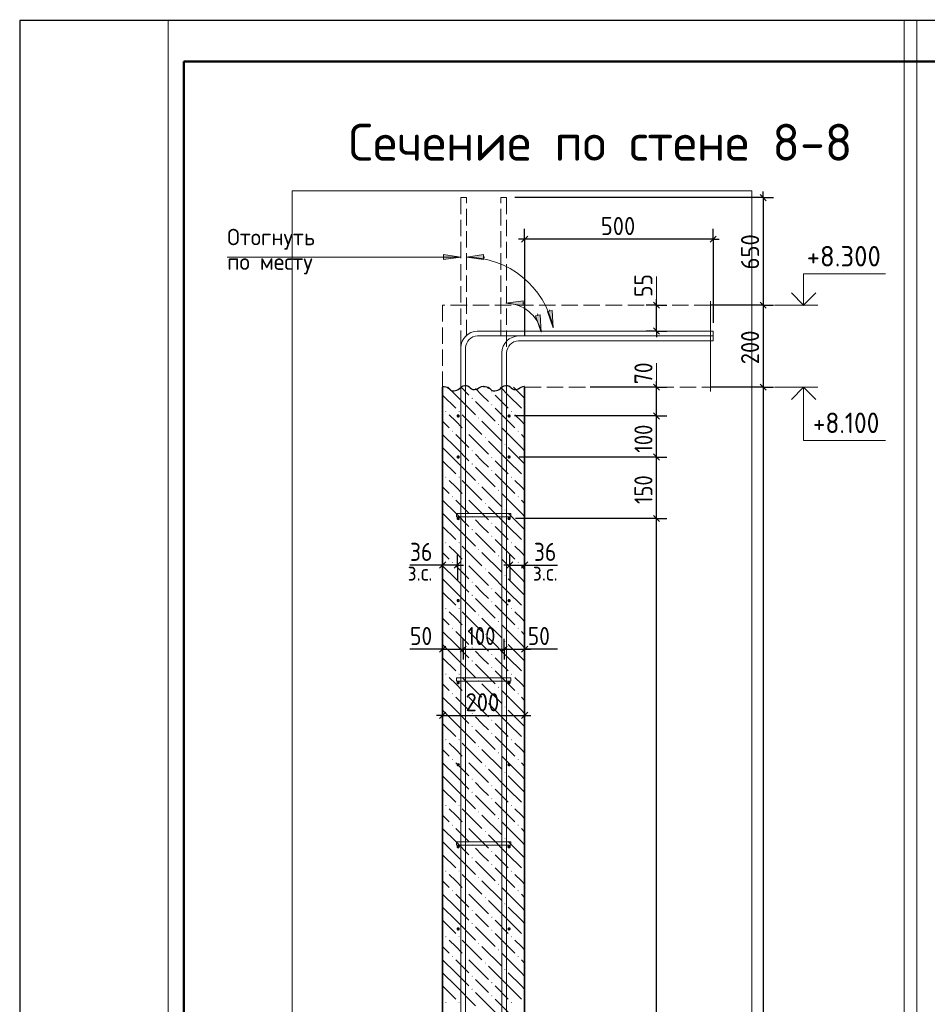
# Model space of a CAD drawing. Header units: millimetres. Extents: x 0 to 50400, y -12 to 35652.
# Tile 5 of 9: x 0 to 13277, y 21256 to 35652. Entities that reach past the tile are written whole.
import ezdxf

# ---------------------------------------------------------------- set-up
doc = ezdxf.new("R2010")
doc.units = ezdxf.units.MM
doc.linetypes.add('______2', pattern=[324, 240, -84])
for name, color, linetype, lineweight in [('Standard', 7, 'Continuous', 25), ('ЖБ Перекрытие верхний уровень', 7, 'Continuous', 35), ('ЖБ Стена верхний уровень', 7, 'Continuous', 35), ('Заголовок чертежа', 7, 'Continuous', 25), ('Позиционная метка диаметр_ шаг', 7, 'Continuous', 13), ('Примечания', 7, 'Continuous', 13)]:
    doc.layers.add(name, color=color, linetype=linetype, lineweight=lineweight)
doc.layers.add('Размерная выноска', color=7, linetype='Continuous')
for name, color, linetype, true_color in [('Стена фоновая арматура У1', 7, '______2', 0xa0a0a0), ('Стена фоновая арматура Х1', 7, '______2', 0xa0a0a0), ('Стена фоновая затяжка С-обр.', 7, '______2', 0xa0a0a0)]:
    doc.layers.add(name, color=color, linetype=linetype, true_color=true_color)
doc.styles.add('ISOCPEUR', font='txt')

msp = doc.modelspace()

# ---------------------------------------------------------------- hatches: boundary and pattern name
at = {"layer": 'ЖБ Стена верхний уровень', "linetype": 'Continuous', "lineweight": 18, "transparency": 33554687}
for points in [[(6611, 30116), (6619, 30124), (6627, 30116), (6619, 30108)], [(6899, 30212), (6907, 30220), (6915, 30212), (6907, 30204)], [(6899, 30020), (6907, 30028), (6915, 30020), (6907, 30012)], [(6227, 29924), (6235, 29932), (6243, 29924), (6235, 29916)], [(6419, 29924), (6427, 29932), (6435, 29924), (6427, 29916)], [(6707, 29828), (6715, 29836), (6723, 29828), (6715, 29820)], [(7187, 29924), (7195, 29932), (7203, 29924), (7195, 29916)], [(7379, 29924), (7387, 29932), (7387, 29916)], [(6995, 29732), (7003, 29740), (7011, 29732), (7003, 29724)], [(6323, 29636), (6331, 29644), (6339, 29636), (6331, 29628)], [(6515, 29636), (6523, 29644), (6531, 29636), (6523, 29628)], [(6803, 29540), (6811, 29548), (6819, 29540), (6811, 29532)], [(7283, 29636), (7291, 29644), (7299, 29636), (7291, 29628)], [(7091, 29444), (7099, 29452), (7107, 29444), (7099, 29436)], [(6611, 29348), (6619, 29356), (6627, 29348), (6619, 29340)], [(6899, 29252), (6907, 29260), (6915, 29252), (6907, 29244)], [(6611, 29156), (6619, 29164), (6627, 29156), (6619, 29148)], [(6227, 28964), (6235, 28972), (6243, 28964), (6235, 28956)], [(6419, 28964), (6427, 28972), (6435, 28964), (6427, 28956)], [(6899, 29060), (6907, 29068), (6915, 29060), (6907, 29052)], [(7187, 28964), (7195, 28972), (7203, 28964), (7195, 28956)], [(7379, 28964), (7387, 28972), (7387, 28956)], [(6707, 28868), (6715, 28876), (6723, 28868), (6715, 28860)], [(6323, 28676), (6331, 28684), (6339, 28676), (6331, 28668)], [(6515, 28676), (6523, 28684), (6531, 28676), (6523, 28668)], [(6995, 28772), (7003, 28780), (7011, 28772), (7003, 28764)], [(7283, 28676), (7291, 28684), (7299, 28676), (7291, 28668)], [(6803, 28580), (6811, 28588), (6819, 28580), (6811, 28572)], [(6611, 28388), (6619, 28396), (6627, 28388), (6619, 28380)], [(7091, 28484), (7099, 28492), (7107, 28484), (7099, 28476)], [(6899, 28292), (6907, 28300), (6915, 28292), (6907, 28284)], [(6611, 28196), (6619, 28204), (6627, 28196), (6619, 28188)], [(6899, 28100), (6907, 28108), (6915, 28100), (6907, 28092)], [(6227, 28004), (6235, 28012), (6243, 28004), (6235, 27996)], [(6419, 28004), (6427, 28012), (6435, 28004), (6427, 27996)], [(7187, 28004), (7195, 28012), (7203, 28004), (7195, 27996)], [(7379, 28004), (7387, 28012), (7387, 27996)], [(6707, 27908), (6715, 27916), (6723, 27908), (6715, 27900)], [(6995, 27812), (7003, 27820), (7011, 27812), (7003, 27804)], [(6323, 27716), (6331, 27724), (6339, 27716), (6331, 27708)], [(6515, 27716), (6523, 27724), (6531, 27716), (6523, 27708)], [(7283, 27716), (7291, 27724), (7299, 27716), (7291, 27708)], [(6803, 27620), (6811, 27628), (6819, 27620), (6811, 27612)], [(7091, 27524), (7099, 27532), (7107, 27524), (7099, 27516)], [(6611, 27428), (6619, 27436), (6627, 27428), (6619, 27420)], [(6611, 27236), (6619, 27244), (6627, 27236), (6619, 27228)], [(6899, 27332), (6907, 27340), (6915, 27332), (6907, 27324)], [(6899, 27140), (6907, 27148), (6915, 27140), (6907, 27132)], [(6227, 27044), (6235, 27052), (6243, 27044), (6235, 27036)], [(6419, 27044), (6427, 27052), (6435, 27044), (6427, 27036)], [(6707, 26948), (6715, 26956), (6723, 26948), (6715, 26940)], [(7187, 27044), (7195, 27052), (7203, 27044), (7195, 27036)], [(7379, 27044), (7387, 27052), (7387, 27036)], [(6995, 26852), (7003, 26860), (7011, 26852), (7003, 26844)], [(6323, 26756), (6331, 26764), (6339, 26756), (6331, 26748)], [(6515, 26756), (6523, 26764), (6531, 26756), (6523, 26748)], [(6803, 26660), (6811, 26668), (6819, 26660), (6811, 26652)], [(7283, 26756), (7291, 26764), (7299, 26756), (7291, 26748)], [(7091, 26564), (7099, 26572), (7107, 26564), (7099, 26556)], [(6611, 26468), (6619, 26476), (6627, 26468), (6619, 26460)], [(6899, 26372), (6907, 26380), (6915, 26372), (6907, 26364)], [(6611, 26276), (6619, 26284), (6627, 26276), (6619, 26268)], [(6227, 26084), (6235, 26092), (6243, 26084), (6235, 26076)], [(6419, 26084), (6427, 26092), (6435, 26084), (6427, 26076)], [(6899, 26180), (6907, 26188), (6915, 26180), (6907, 26172)], [(7187, 26084), (7195, 26092), (7203, 26084), (7195, 26076)], [(7379, 26084), (7387, 26092), (7387, 26076)], [(6707, 25988), (6715, 25996), (6723, 25988), (6715, 25980)], [(6323, 25796), (6331, 25804), (6339, 25796), (6331, 25788)], [(6515, 25796), (6523, 25804), (6531, 25796), (6523, 25788)], [(6995, 25892), (7003, 25900), (7011, 25892), (7003, 25884)], [(7283, 25796), (7291, 25804), (7299, 25796), (7291, 25788)], [(6803, 25700), (6811, 25708), (6819, 25700), (6811, 25692)], [(6611, 25508), (6619, 25516), (6627, 25508), (6619, 25500)], [(7091, 25604), (7099, 25612), (7107, 25604), (7099, 25596)], [(6899, 25412), (6907, 25420), (6915, 25412), (6907, 25404)], [(6611, 25316), (6619, 25324), (6627, 25316), (6619, 25308)], [(6899, 25220), (6907, 25228), (6915, 25220), (6907, 25212)], [(6227, 25124), (6235, 25132), (6243, 25124), (6235, 25116)], [(6419, 25124), (6427, 25132), (6435, 25124), (6427, 25116)], [(7187, 25124), (7195, 25132), (7203, 25124), (7195, 25116)], [(7379, 25124), (7387, 25132), (7387, 25116)], [(6707, 25028), (6715, 25036), (6723, 25028), (6715, 25020)], [(6995, 24932), (7003, 24940), (7011, 24932), (7003, 24924)], [(6323, 24836), (6331, 24844), (6339, 24836), (6331, 24828)], [(6515, 24836), (6523, 24844), (6531, 24836), (6523, 24828)], [(7283, 24836), (7291, 24844), (7299, 24836), (7291, 24828)], [(6803, 24740), (6811, 24748), (6819, 24740), (6811, 24732)], [(7091, 24644), (7099, 24652), (7107, 24644), (7099, 24636)], [(6611, 24548), (6619, 24556), (6627, 24548), (6619, 24540)], [(6611, 24356), (6619, 24364), (6627, 24356), (6619, 24348)], [(6899, 24452), (6907, 24460), (6915, 24452), (6907, 24444)], [(6899, 24260), (6907, 24268), (6915, 24260), (6907, 24252)], [(6227, 24164), (6235, 24172), (6243, 24164), (6235, 24156)], [(6419, 24164), (6427, 24172), (6435, 24164), (6427, 24156)], [(6707, 24068), (6715, 24076), (6723, 24068), (6715, 24060)], [(7187, 24164), (7195, 24172), (7203, 24164), (7195, 24156)], [(7379, 24164), (7387, 24172), (7387, 24156)], [(6995, 23972), (7003, 23980), (7011, 23972), (7003, 23964)], [(6323, 23876), (6331, 23884), (6339, 23876), (6331, 23868)], [(6515, 23876), (6523, 23884), (6531, 23876), (6523, 23868)], [(6803, 23780), (6811, 23788), (6819, 23780), (6811, 23772)], [(7283, 23876), (7291, 23884), (7299, 23876), (7291, 23868)], [(7091, 23684), (7099, 23692), (7107, 23684), (7099, 23676)], [(6611, 23588), (6619, 23596), (6627, 23588), (6619, 23580)], [(6899, 23492), (6907, 23500), (6915, 23492), (6907, 23484)], [(6611, 23396), (6619, 23404), (6627, 23396), (6619, 23388)], [(6227, 23204), (6235, 23212), (6243, 23204), (6235, 23196)], [(6419, 23204), (6427, 23212), (6435, 23204), (6427, 23196)], [(6899, 23300), (6907, 23308), (6915, 23300), (6907, 23292)], [(7187, 23204), (7195, 23212), (7203, 23204), (7195, 23196)], [(7379, 23204), (7387, 23212), (7387, 23196)], [(6707, 23108), (6715, 23116), (6723, 23108), (6715, 23100)], [(6323, 22916), (6331, 22924), (6339, 22916), (6331, 22908)], [(6515, 22916), (6523, 22924), (6531, 22916), (6523, 22908)], [(6995, 23012), (7003, 23020), (7011, 23012), (7003, 23004)], [(7283, 22916), (7291, 22924), (7299, 22916), (7291, 22908)], [(6803, 22820), (6811, 22828), (6819, 22820), (6811, 22812)], [(6611, 22628), (6619, 22636), (6627, 22628), (6619, 22620)], [(7091, 22724), (7099, 22732), (7107, 22724), (7099, 22716)], [(6899, 22532), (6907, 22540), (6915, 22532), (6907, 22524)], [(6611, 22436), (6619, 22444), (6627, 22436), (6619, 22428)], [(6899, 22340), (6907, 22348), (6915, 22340), (6907, 22332)], [(6227, 22244), (6235, 22252), (6243, 22244), (6235, 22236)], [(6419, 22244), (6427, 22252), (6435, 22244), (6427, 22236)], [(7187, 22244), (7195, 22252), (7203, 22244), (7195, 22236)], [(7379, 22244), (7387, 22252), (7387, 22236)], [(6707, 22148), (6715, 22156), (6723, 22148), (6715, 22140)], [(6995, 22052), (7003, 22060), (7011, 22052), (7003, 22044)], [(6323, 21956), (6331, 21964), (6339, 21956), (6331, 21948)], [(6515, 21956), (6523, 21964), (6531, 21956), (6523, 21948)], [(7283, 21956), (7291, 21964), (7299, 21956), (7291, 21948)], [(6803, 21860), (6811, 21868), (6819, 21860), (6811, 21852)], [(7091, 21764), (7099, 21772), (7107, 21764), (7099, 21756)], [(6611, 21668), (6619, 21676), (6627, 21668), (6619, 21660)], [(6611, 21476), (6619, 21484), (6627, 21476), (6619, 21468)], [(6899, 21572), (6907, 21580), (6915, 21572), (6907, 21564)], [(6899, 21380), (6907, 21388), (6915, 21380), (6907, 21372)], [(6227, 21284), (6235, 21292), (6243, 21284), (6235, 21276)], [(6419, 21284), (6427, 21292), (6435, 21284), (6427, 21276)], [(7187, 21284), (7195, 21292), (7203, 21284), (7195, 21276)], [(7379, 21284), (7387, 21292), (7387, 21276)]]:
    msp.add_hatch(color=7, dxfattribs=at).paths.add_polyline_path(points, flags=16)
at = {"layer": 'Примечания', "linetype": 'Continuous', "lineweight": 13, "transparency": 33554687}
for points in [[(6199, 32145), (6451, 32181), (6199, 32217)], [(6199, 32145), (6451, 32181), (6199, 32217)], [(6787, 32217), (6535, 32181), (6787, 32145)], [(7364, 31543), (7112, 31507), (7364, 31471)]]:
    msp.add_hatch(color=7, dxfattribs=at).paths.add_polyline_path(points)
for points in [[(7790, 31399), (7805, 31145), (7719, 31385)], [(7615, 31338), (7631, 31084), (7545, 31324)]]:
    msp.add_hatch(color=7, dxfattribs=at).paths.add_polyline_path(points, flags=16)
at = {"layer": 'Стена фоновая арматура У1', "linetype": 'Continuous', "lineweight": 13, "transparency": 33554687}
for points in [[(6439, 29858), (6437, 29868), (6432, 29875), (6424, 29881), (6415, 29882), (6406, 29881), (6398, 29875), (6393, 29868), (6391, 29858), (6393, 29849), (6398, 29841), (6406, 29836), (6415, 29834), (6424, 29836), (6432, 29841), (6437, 29849)], [(7183, 29858), (7181, 29868), (7176, 29875), (7168, 29881), (7159, 29882), (7150, 29881), (7142, 29875), (7137, 29868), (7135, 29858), (7137, 29849), (7142, 29841), (7150, 29836), (7159, 29834), (7168, 29836), (7176, 29841), (7181, 29849)], [(6439, 29258), (6437, 29268), (6432, 29275), (6424, 29281), (6415, 29282), (6406, 29281), (6398, 29275), (6393, 29268), (6391, 29258), (6393, 29249), (6398, 29241), (6406, 29236), (6415, 29234), (6424, 29236), (6432, 29241), (6437, 29249)], [(7183, 29258), (7181, 29268), (7176, 29275), (7168, 29281), (7159, 29282), (7150, 29281), (7142, 29275), (7137, 29268), (7135, 29258), (7137, 29249), (7142, 29241), (7150, 29236), (7159, 29234), (7168, 29236), (7176, 29241), (7181, 29249)], [(6439, 28358), (6437, 28368), (6432, 28375), (6424, 28381), (6415, 28382), (6406, 28381), (6398, 28375), (6393, 28368), (6391, 28358), (6393, 28349), (6398, 28341), (6406, 28336), (6415, 28334), (6424, 28336), (6432, 28341), (6437, 28349)], [(7183, 28358), (7181, 28368), (7176, 28375), (7168, 28381), (7159, 28382), (7150, 28381), (7142, 28375), (7137, 28368), (7135, 28358), (7137, 28349), (7142, 28341), (7150, 28336), (7159, 28334), (7168, 28336), (7176, 28341), (7181, 28349)], [(6439, 27158), (6437, 27168), (6432, 27175), (6424, 27181), (6415, 27182), (6406, 27181), (6398, 27175), (6393, 27168), (6391, 27158), (6393, 27149), (6398, 27141), (6406, 27136), (6415, 27134), (6424, 27136), (6432, 27141), (6437, 27149)], [(7183, 27158), (7181, 27168), (7176, 27175), (7168, 27181), (7159, 27182), (7150, 27181), (7142, 27175), (7137, 27168), (7135, 27158), (7137, 27149), (7142, 27141), (7150, 27136), (7159, 27134), (7168, 27136), (7176, 27141), (7181, 27149)], [(6439, 25958), (6437, 25968), (6432, 25975), (6424, 25981), (6415, 25982), (6406, 25981), (6398, 25975), (6393, 25968), (6391, 25958), (6393, 25949), (6398, 25941), (6406, 25936), (6415, 25934), (6424, 25936), (6432, 25941), (6437, 25949)], [(7183, 25958), (7181, 25968), (7176, 25975), (7168, 25981), (7159, 25982), (7150, 25981), (7142, 25975), (7137, 25968), (7135, 25958), (7137, 25949), (7142, 25941), (7150, 25936), (7159, 25934), (7168, 25936), (7176, 25941), (7181, 25949)], [(6439, 24758), (6437, 24768), (6432, 24775), (6424, 24781), (6415, 24782), (6406, 24781), (6398, 24775), (6393, 24768), (6391, 24758), (6393, 24749), (6398, 24741), (6406, 24736), (6415, 24734), (6424, 24736), (6432, 24741), (6437, 24749)], [(7183, 24758), (7181, 24768), (7176, 24775), (7168, 24781), (7159, 24782), (7150, 24781), (7142, 24775), (7137, 24768), (7135, 24758), (7137, 24749), (7142, 24741), (7150, 24736), (7159, 24734), (7168, 24736), (7176, 24741), (7181, 24749)], [(6439, 23558), (6437, 23568), (6432, 23575), (6424, 23581), (6415, 23582), (6406, 23581), (6398, 23575), (6393, 23568), (6391, 23558), (6393, 23549), (6398, 23541), (6406, 23536), (6415, 23534), (6424, 23536), (6432, 23541), (6437, 23549)], [(7183, 23558), (7181, 23568), (7176, 23575), (7168, 23581), (7159, 23582), (7150, 23581), (7142, 23575), (7137, 23568), (7135, 23558), (7137, 23549), (7142, 23541), (7150, 23536), (7159, 23534), (7168, 23536), (7176, 23541), (7181, 23549)], [(6439, 22358), (6437, 22368), (6432, 22375), (6424, 22381), (6415, 22382), (6406, 22381), (6398, 22375), (6393, 22368), (6391, 22358), (6393, 22349), (6398, 22341), (6406, 22336), (6415, 22334), (6424, 22336), (6432, 22341), (6437, 22349)], [(7183, 22358), (7181, 22368), (7176, 22375), (7168, 22381), (7159, 22382), (7150, 22381), (7142, 22375), (7137, 22368), (7135, 22358), (7137, 22349), (7142, 22341), (7150, 22336), (7159, 22334), (7168, 22336), (7176, 22341), (7181, 22349)]]:
    msp.add_hatch(color=7, dxfattribs=at).paths.add_polyline_path(points)

# ---------------------------------------------------------------- linework, layer by layer
at = {"layer": 'Standard', "color": 7, "linetype": 'Continuous', "lineweight": 13, "transparency": 33554687}
for p, q in [((2170, 35652), (2170, -12)), ((12940, -12), (12940, 35652)), ((13125, 35652), (13125, -12)), ((9317, 31478), (9317, 31898)), ((11042, 31478), (11678, 31478)), ((9317, 30278), (9317, 30632)), ((11042, 30278), (11678, 30278))]:
    msp.add_line(p, q, dxfattribs=at)
at = {"layer": 'Standard', "color": 7, "linetype": 'Continuous', "lineweight": 25, "transparency": 33554687}
for p, q in [((2400, 35040), (2400, 1270)), ((10832, 33096), (10922, 33006)), ((7432, 32488), (7342, 32398)), ((10189, 32488), (10099, 32398)), ((9362, 31433), (9272, 31523)), ((10832, 31523), (10922, 31433)), ((9362, 31055), (9272, 31145)), ((9362, 30233), (9272, 30323)), ((10832, 30323), (10922, 30233)), ((9362, 29813), (9272, 29903)), ((9362, 29213), (9272, 29303)), ((9362, 28313), (9272, 28403)), ((6232, 27724), (6142, 27634)), ((6448, 27724), (6358, 27634)), ((7126, 27634), (7216, 27724)), ((7342, 27634), (7432, 27724)), ((6142, 26404), (6232, 26494)), ((6442, 26404), (6532, 26494)), ((7042, 26404), (7132, 26494)), ((7342, 26404), (7432, 26494)), ((6142, 25436), (6232, 25526)), ((7342, 25436), (7432, 25526))]:
    msp.add_line(p, q, dxfattribs=at)
at = {"layer": 'Standard', "color": 7, "linetype": 'Continuous', "lineweight": -3, "transparency": 33554687}
for p, q in [((10877, 33051), (10877, 33141)), ((10877, 33051), (10727, 33051)), ((10877, 33051), (11027, 33051)), ((10877, 33051), (10877, 31478)), ((7387, 32443), (7387, 32593)), ((10144, 32443), (10144, 32593)), ((7387, 32443), (7297, 32443)), ((7387, 32443), (7387, 32293)), ((7387, 32443), (7387, 31035)), ((10144, 32443), (7387, 32443)), ((10144, 32443), (10144, 32293)), ((10144, 32443), (10144, 31220)), ((10144, 32443), (10234, 32443)), ((9317, 31478), (9317, 31568)), ((9317, 31478), (9167, 31478)), ((9317, 31478), (9467, 31478)), ((9317, 31478), (9317, 31478)), ((9317, 31100), (9317, 31478)), ((10877, 31478), (10727, 31478)), ((10877, 31478), (11027, 31478)), ((10877, 31478), (10877, 30278)), ((9317, 31100), (9167, 31100)), ((9317, 31100), (9467, 31100)), ((9317, 31100), (9317, 31100)), ((9317, 31100), (9317, 31010)), ((9317, 30278), (9167, 30278)), ((9317, 30278), (9317, 30368)), ((9317, 30278), (9467, 30278)), ((9317, 29858), (9317, 30278)), ((10877, 30278), (10727, 30278)), ((10877, 30278), (11027, 30278)), ((10877, 30278), (10877, 6278)), ((9317, 29858), (9167, 29858)), ((9317, 29858), (9467, 29858)), ((9317, 29258), (9317, 29858)), ((9317, 29258), (9167, 29258)), ((9317, 29258), (9467, 29258)), ((9317, 28358), (9317, 29258)), ((9317, 28358), (9167, 28358)), ((9317, 28358), (9467, 28358)), ((9317, 6761), (9317, 28358)), ((6187, 27679), (6187, 27829)), ((6403, 27679), (6403, 27829)), ((7171, 27679), (7171, 27829)), ((7387, 27679), (7387, 27829)), ((6187, 27679), (6097, 27679)), ((6187, 27679), (6187, 27529)), ((6187, 27679), (6187, 27679)), ((6403, 27679), (6187, 27679)), ((6403, 27679), (6403, 27529)), ((6403, 27679), (6403, 27454)), ((6403, 27679), (6493, 27679)), ((7171, 27679), (7081, 27679)), ((7171, 27679), (7171, 27529)), ((7171, 27679), (7171, 27454)), ((7171, 27679), (7387, 27679)), ((7387, 27679), (7387, 27529)), ((7387, 27679), (7387, 27679)), ((7387, 27679), (7477, 27679)), ((6187, 26449), (6187, 26599)), ((6487, 26449), (6487, 26599)), ((7087, 26449), (7087, 26599)), ((7387, 26449), (7387, 26599)), ((6187, 26449), (6097, 26449)), ((6187, 26449), (6187, 26299)), ((6187, 26449), (6487, 26449)), ((6487, 26449), (6487, 26299)), ((6487, 26449), (7087, 26449)), ((7087, 26449), (7087, 26299)), ((7087, 26449), (7387, 26449)), ((7387, 26449), (7387, 26299)), ((7387, 26449), (7477, 26449)), ((6187, 25481), (6187, 25631)), ((7387, 25481), (7387, 25631)), ((6187, 25481), (6097, 25481)), ((6187, 25481), (6187, 25331)), ((6187, 25481), (7387, 25481)), ((7387, 25481), (7387, 25331)), ((7387, 25481), (7477, 25481))]:
    msp.add_line(p, q, dxfattribs=at)
at = {"layer": 'Standard', "color": 7, "linetype": 'Continuous', "lineweight": 25, "transparency": 33554687}
msp.add_lwpolyline([(0, 0), (50400, 0), (50400, 35640), (0, 35640), (0, 0)], close=True, dxfattribs=at)
at = {"layer": 'Standard', "color": 7, "linetype": 'Continuous', "lineweight": 50, "transparency": 33554687}
msp.add_lwpolyline([(2400, 35040), (49800, 35040), (49800, 600), (2400, 600), (2400, 35040)], close=True, dxfattribs=at)
at = {"layer": 'Standard', "color": 254, "linetype": 'Continuous', "lineweight": 13, "true_color": 0xc4c4ff, "transparency": 33554687}
msp.add_lwpolyline([(3988, 3357), (10708, 3357), (10708, 33150), (3988, 33150), (3988, 3357)], dxfattribs=at)
at = {"layer": 'Standard', "color": 7, "linetype": 'Continuous', "lineweight": -3, "transparency": 33554687}
for points in [[(10877, 33051), (8291, 33051), (8291, 33051), (7243, 33051)], [(10877, 31478), (10856, 31478), (10856, 31478), (10856, 31478), (10856, 31478), (10111, 31478)], [(9317, 30278), (9297, 30278), (9297, 30278), (8344, 30278)], [(10877, 30278), (10856, 30278), (10856, 30278), (10111, 30278)], [(9317, 29858), (9297, 29858), (9297, 29858), (7238, 29858)], [(9317, 29258), (9297, 29258), (9297, 29258), (9297, 29258), (9297, 29258), (7305, 29258)], [(9317, 28358), (9297, 28358), (9297, 28358), (9297, 28358), (9297, 28358), (9297, 28358), (9297, 28358), (7254, 28358)]]:
    msp.add_lwpolyline(points, dxfattribs=at)
at = {"layer": 'Standard', "color": 7, "linetype": 'Continuous', "lineweight": 13, "transparency": 33554687}
for points in [[(11468, 31478), (11468, 31934), (12668, 31934)], [(11468, 30278), (11468, 29498), (12668, 29498)]]:
    msp.add_lwpolyline(points, dxfattribs=at)
at = {"layer": 'Standard', "color": 7, "linetype": 'Continuous', "lineweight": 35, "transparency": 33554687}
for points in [[(11290, 31657), (11468, 31478), (11647, 31657)], [(11290, 30100), (11468, 30278), (11647, 30100)]]:
    msp.add_lwpolyline(points, dxfattribs=at)
at = {"layer": 'ЖБ Перекрытие верхний уровень', "color": 7, "linetype": '______2', "lineweight": 18, "transparency": 33554687}
for p, q in [((6187, 31478), (6187, 30278)), ((10108, 31478), (6187, 31478)), ((7387, 30278), (10108, 30278))]:
    msp.add_line(p, q, dxfattribs=at)
at = {"layer": 'ЖБ Стена верхний уровень', "color": 7, "linetype": 'Continuous', "lineweight": 35, "transparency": 33554687}
for p, q in [((6187, 30278), (6187, 6278)), ((7387, 6278), (7387, 30278))]:
    msp.add_line(p, q, dxfattribs=at)
at = {"layer": 'ЖБ Стена верхний уровень', "color": 9, "linetype": 'Continuous', "lineweight": 18, "true_color": 0xc7c7c7, "transparency": 33554687}
for p, q in [((6265, 30278), (6379, 30164)), ((6457, 30278), (6571, 30164)), ((6763, 30164), (6667, 30260)), ((6841, 30278), (6859, 30260)), ((7147, 30164), (7033, 30278)), ((7225, 30278), (7339, 30164)), ((6187, 30164), (6187, 30164)), ((6187, 30164), (6379, 29972)), ((6379, 30164), (6667, 29876)), ((6859, 30068), (6763, 30164)), ((6955, 30164), (7147, 29972)), ((7147, 30164), (7339, 29972)), ((7339, 30164), (7387, 30116)), ((6187, 29972), (6187, 29972)), ((6667, 30068), (6955, 29780)), ((6955, 29972), (7243, 29684)), ((6379, 29780), (6283, 29876)), ((6475, 29876), (6763, 29588)), ((7339, 29780), (7243, 29876)), ((6187, 29780), (6283, 29684)), ((6475, 29684), (6379, 29780)), ((6763, 29780), (7051, 29492)), ((7339, 29396), (7051, 29684)), ((7387, 29732), (7339, 29780)), ((6379, 29396), (6187, 29588)), ((6379, 29588), (6571, 29396)), ((6571, 29588), (6859, 29300)), ((7339, 29588), (7387, 29540)), ((6187, 29396), (6379, 29204)), ((6379, 29396), (6571, 29204)), ((7147, 29204), (6859, 29492)), ((7147, 29396), (7339, 29204)), ((7339, 29396), (7387, 29348)), ((6763, 29204), (6667, 29300)), ((6187, 29204), (6187, 29204)), ((6187, 29204), (6379, 29012)), ((6379, 29204), (6667, 28916)), ((6667, 29108), (6955, 28820)), ((6859, 29108), (6763, 29204)), ((6955, 29204), (7147, 29012)), ((7147, 29204), (7339, 29012)), ((7339, 29204), (7387, 29156)), ((6187, 29012), (6187, 29012)), ((6955, 29012), (7243, 28724)), ((6187, 28820), (6283, 28724)), ((6379, 28820), (6283, 28916)), ((6475, 28724), (6379, 28820)), ((6475, 28916), (6763, 28628)), ((6763, 28820), (7051, 28532)), ((7339, 28820), (7243, 28916)), ((7387, 28772), (7339, 28820)), ((7339, 28436), (7051, 28724)), ((6379, 28436), (6187, 28628)), ((6379, 28628), (6571, 28436)), ((6571, 28628), (6859, 28340)), ((7147, 28244), (6859, 28532)), ((7339, 28628), (7387, 28580)), ((6187, 28436), (6379, 28244)), ((6379, 28436), (6571, 28244)), ((7147, 28436), (7339, 28244)), ((7339, 28436), (7387, 28388)), ((6187, 28244), (6187, 28244)), ((6187, 28244), (6379, 28052)), ((6379, 28244), (6667, 27956)), ((6763, 28244), (6667, 28340)), ((6859, 28148), (6763, 28244)), ((6955, 28244), (7147, 28052)), ((7147, 28244), (7339, 28052)), ((7339, 28244), (7387, 28196)), ((6667, 28148), (6955, 27860)), ((6187, 28052), (6187, 28052)), ((6379, 27860), (6283, 27956)), ((6475, 27956), (6763, 27668)), ((6955, 28052), (7243, 27764)), ((7339, 27860), (7243, 27956)), ((6187, 27860), (6283, 27764)), ((6475, 27764), (6379, 27860)), ((6763, 27860), (7051, 27572)), ((7387, 27812), (7339, 27860)), ((6379, 27476), (6187, 27668)), ((6379, 27668), (6571, 27476)), ((6571, 27668), (6859, 27380)), ((7339, 27476), (7051, 27764)), ((7339, 27668), (7387, 27620)), ((7147, 27284), (6859, 27572)), ((6187, 27476), (6379, 27284)), ((6379, 27476), (6571, 27284)), ((6763, 27284), (6667, 27380)), ((7147, 27476), (7339, 27284)), ((7339, 27476), (7387, 27428)), ((6187, 27284), (6187, 27284)), ((6187, 27284), (6379, 27092)), ((6379, 27284), (6667, 26996)), ((6859, 27188), (6763, 27284)), ((6955, 27284), (7147, 27092)), ((7147, 27284), (7339, 27092)), ((7339, 27284), (7387, 27236)), ((6187, 27092), (6187, 27092)), ((6667, 27188), (6955, 26900)), ((6955, 27092), (7243, 26804)), ((6379, 26900), (6283, 26996)), ((6475, 26996), (6763, 26708)), ((7339, 26900), (7243, 26996)), ((6187, 26900), (6283, 26804)), ((6475, 26804), (6379, 26900)), ((6763, 26900), (7051, 26612)), ((7339, 26516), (7051, 26804)), ((7387, 26852), (7339, 26900)), ((6379, 26516), (6187, 26708)), ((6379, 26708), (6571, 26516)), ((6571, 26708), (6859, 26420)), ((7339, 26708), (7387, 26660)), ((6187, 26516), (6379, 26324)), ((6379, 26516), (6571, 26324)), ((7147, 26324), (6859, 26612)), ((7147, 26516), (7339, 26324)), ((7339, 26516), (7387, 26468)), ((6763, 26324), (6667, 26420)), ((6187, 26324), (6187, 26324)), ((6187, 26324), (6379, 26132)), ((6379, 26324), (6667, 26036)), ((6667, 26228), (6955, 25940)), ((6859, 26228), (6763, 26324)), ((6955, 26324), (7147, 26132)), ((7147, 26324), (7339, 26132)), ((7339, 26324), (7387, 26276)), ((6187, 26132), (6187, 26132)), ((6955, 26132), (7243, 25844)), ((6187, 25940), (6283, 25844)), ((6379, 25940), (6283, 26036)), ((6475, 25844), (6379, 25940)), ((6475, 26036), (6763, 25748)), ((6763, 25940), (7051, 25652)), ((7339, 25940), (7243, 26036)), ((7387, 25892), (7339, 25940)), ((7339, 25556), (7051, 25844)), ((6379, 25556), (6187, 25748)), ((6379, 25748), (6571, 25556)), ((6571, 25748), (6859, 25460)), ((7147, 25364), (6859, 25652)), ((7339, 25748), (7387, 25700)), ((6187, 25556), (6379, 25364)), ((6379, 25556), (6571, 25364)), ((7147, 25556), (7339, 25364)), ((7339, 25556), (7387, 25508)), ((6187, 25364), (6187, 25364)), ((6187, 25364), (6379, 25172)), ((6379, 25364), (6667, 25076)), ((6763, 25364), (6667, 25460)), ((6859, 25268), (6763, 25364)), ((6955, 25364), (7147, 25172)), ((7147, 25364), (7339, 25172)), ((7339, 25364), (7387, 25316)), ((6667, 25268), (6955, 24980)), ((6187, 25172), (6187, 25172)), ((6379, 24980), (6283, 25076)), ((6475, 25076), (6763, 24788)), ((6955, 25172), (7243, 24884)), ((7339, 24980), (7243, 25076)), ((6187, 24980), (6283, 24884)), ((6475, 24884), (6379, 24980)), ((6763, 24980), (7051, 24692)), ((7387, 24932), (7339, 24980)), ((6379, 24596), (6187, 24788)), ((6379, 24788), (6571, 24596)), ((6571, 24788), (6859, 24500)), ((7339, 24596), (7051, 24884)), ((7339, 24788), (7387, 24740)), ((7147, 24404), (6859, 24692)), ((6187, 24596), (6379, 24404)), ((6379, 24596), (6571, 24404)), ((6763, 24404), (6667, 24500)), ((7147, 24596), (7339, 24404)), ((7339, 24596), (7387, 24548)), ((6187, 24404), (6187, 24404)), ((6187, 24404), (6379, 24212)), ((6379, 24404), (6667, 24116)), ((6859, 24308), (6763, 24404)), ((6955, 24404), (7147, 24212)), ((7147, 24404), (7339, 24212)), ((7339, 24404), (7387, 24356)), ((6187, 24212), (6187, 24212)), ((6667, 24308), (6955, 24020)), ((6955, 24212), (7243, 23924)), ((6379, 24020), (6283, 24116)), ((6475, 24116), (6763, 23828)), ((7339, 24020), (7243, 24116)), ((6187, 24020), (6283, 23924)), ((6475, 23924), (6379, 24020)), ((6763, 24020), (7051, 23732)), ((7339, 23636), (7051, 23924)), ((7387, 23972), (7339, 24020)), ((6379, 23636), (6187, 23828)), ((6379, 23828), (6571, 23636)), ((6571, 23828), (6859, 23540)), ((7339, 23828), (7387, 23780)), ((6187, 23636), (6379, 23444)), ((6379, 23636), (6571, 23444)), ((7147, 23444), (6859, 23732)), ((7147, 23636), (7339, 23444)), ((7339, 23636), (7387, 23588)), ((6763, 23444), (6667, 23540)), ((6187, 23444), (6187, 23444)), ((6187, 23444), (6379, 23252)), ((6379, 23444), (6667, 23156)), ((6667, 23348), (6955, 23060)), ((6859, 23348), (6763, 23444)), ((6955, 23444), (7147, 23252)), ((7147, 23444), (7339, 23252)), ((7339, 23444), (7387, 23396)), ((6187, 23252), (6187, 23252)), ((6955, 23252), (7243, 22964)), ((6187, 23060), (6283, 22964)), ((6379, 23060), (6283, 23156)), ((6475, 22964), (6379, 23060)), ((6475, 23156), (6763, 22868)), ((6763, 23060), (7051, 22772)), ((7339, 23060), (7243, 23156)), ((7387, 23012), (7339, 23060)), ((7339, 22676), (7051, 22964)), ((6379, 22676), (6187, 22868)), ((6379, 22868), (6571, 22676)), ((6571, 22868), (6859, 22580)), ((7147, 22484), (6859, 22772)), ((7339, 22868), (7387, 22820)), ((6187, 22676), (6379, 22484)), ((6379, 22676), (6571, 22484)), ((7147, 22676), (7339, 22484)), ((7339, 22676), (7387, 22628)), ((6187, 22484), (6187, 22484)), ((6187, 22484), (6379, 22292)), ((6379, 22484), (6667, 22196)), ((6763, 22484), (6667, 22580)), ((6859, 22388), (6763, 22484)), ((6955, 22484), (7147, 22292)), ((7147, 22484), (7339, 22292)), ((7339, 22484), (7387, 22436)), ((6667, 22388), (6955, 22100)), ((6187, 22292), (6187, 22292)), ((6379, 22100), (6283, 22196)), ((6475, 22196), (6763, 21908)), ((6955, 22292), (7243, 22004)), ((7339, 22100), (7243, 22196)), ((6187, 22100), (6283, 22004)), ((6475, 22004), (6379, 22100)), ((6763, 22100), (7051, 21812)), ((7387, 22052), (7339, 22100)), ((6379, 21716), (6187, 21908)), ((6379, 21908), (6571, 21716)), ((6571, 21908), (6859, 21620)), ((7339, 21716), (7051, 22004)), ((7339, 21908), (7387, 21860)), ((7147, 21524), (6859, 21812)), ((6187, 21716), (6379, 21524)), ((6379, 21716), (6571, 21524)), ((6763, 21524), (6667, 21620)), ((7147, 21716), (7339, 21524)), ((7339, 21716), (7387, 21668)), ((6187, 21524), (6187, 21524)), ((6187, 21524), (6379, 21332)), ((6379, 21524), (6667, 21236)), ((6859, 21428), (6763, 21524)), ((6955, 21524), (7147, 21332)), ((7147, 21524), (7339, 21332)), ((7339, 21524), (7387, 21476)), ((6187, 21332), (6187, 21332)), ((6667, 21428), (6955, 21140)), ((6955, 21332), (7243, 21044))]:
    msp.add_line(p, q, dxfattribs=at)
at = {"layer": 'Примечания', "color": 7, "linetype": '______2', "lineweight": 13, "transparency": 33554687}
for p, q in [((6535, 33051), (6451, 33051)), ((6451, 33051), (6451, 30831)), ((6535, 31025), (6535, 33051)), ((7039, 31025), (7039, 33051)), ((7039, 33051), (7123, 33051)), ((7123, 33051), (7123, 30831))]:
    msp.add_line(p, q, dxfattribs=at)
at = {"layer": 'Примечания', "color": 7, "linetype": 'Continuous', "lineweight": 13, "transparency": 33554687}
for p, q in [((3036, 32181), (6451, 32181)), ((3036, 32181), (6451, 32181)), ((6199, 32181), (6181, 32181)), ((6199, 32181), (6181, 32181)), ((6451, 32181), (6199, 32217)), ((6199, 32217), (6199, 32145)), ((6451, 32181), (6199, 32217)), ((6199, 32217), (6199, 32145)), ((6199, 32145), (6451, 32181)), ((6199, 32145), (6451, 32181)), ((6451, 32181), (6451, 32181)), ((6451, 32181), (6451, 32181)), ((6451, 32181), (6451, 32181)), ((6451, 32181), (6451, 32181)), ((6451, 32181), (6451, 32181)), ((6451, 32181), (6451, 32181)), ((6787, 32217), (6535, 32181)), ((6535, 32181), (6535, 32181)), ((6535, 32181), (6535, 32181)), ((6535, 32181), (6535, 32181)), ((6535, 32181), (6787, 32145)), ((6787, 32145), (6787, 32217)), ((6787, 32181), (6805, 32181)), ((7364, 31543), (7112, 31507)), ((7364, 31471), (7364, 31543)), ((7112, 31507), (7112, 31507)), ((7112, 31507), (7112, 31507)), ((7112, 31507), (7112, 31507)), ((7112, 31507), (7364, 31471)), ((7364, 31507), (7382, 31507)), ((7719, 31385), (7790, 31399)), ((7805, 31145), (7719, 31385)), ((7755, 31392), (7751, 31409)), ((7790, 31399), (7805, 31145)), ((7545, 31324), (7615, 31338)), ((7631, 31084), (7545, 31324)), ((7580, 31331), (7577, 31349)), ((7615, 31338), (7631, 31084)), ((7805, 31145), (7805, 31145)), ((7805, 31145), (7805, 31145)), ((7805, 31145), (7805, 31145)), ((7631, 31084), (7631, 31084)), ((7631, 31084), (7631, 31084)), ((7631, 31084), (7631, 31084))]:
    msp.add_line(p, q, dxfattribs=at)
at = {"layer": 'Примечания', "color": 7, "linetype": 'Continuous', "lineweight": 25, "transparency": 33554687}
msp.add_line((7387, 30289), (7387, 30289), dxfattribs=at)
for points in [[(6187, 30289), (6209, 30289), (6233, 30286), (6254, 30278), (6272, 30265), (6287, 30249), (6304, 30236), (6326, 30228), (6350, 30224), (6373, 30229), (6395, 30237), (6416, 30247), (6434, 30260), (6451, 30274), (6467, 30287), (6488, 30298), (6511, 30304), (6535, 30303), (6558, 30297), (6576, 30284), (6591, 30269), (6608, 30255), (6628, 30245), (6652, 30243), (6676, 30248), (6697, 30257), (6717, 30268), (6738, 30278), (6758, 30287), (6782, 30292), (6787, 30292)], [(6787, 30289), (6809, 30289), (6833, 30286), (6854, 30278), (6872, 30265), (6887, 30249), (6904, 30236), (6926, 30228), (6950, 30224), (6973, 30229), (6995, 30237), (7016, 30247), (7034, 30260), (7051, 30274), (7067, 30287), (7088, 30298), (7111, 30304), (7135, 30303), (7158, 30297), (7176, 30284), (7191, 30269), (7208, 30255), (7228, 30245), (7252, 30243), (7276, 30248), (7297, 30257), (7317, 30268), (7338, 30278), (7358, 30287), (7382, 30292), (7387, 30292)]]:
    msp.add_lwpolyline(points, dxfattribs=at)
at = {"layer": 'Примечания', "color": 7, "linetype": 'Continuous', "lineweight": 13, "transparency": 33554687}
for centre, radius in [((6535, 30884), 1297), ((7112, 30978), 529)]:
    msp.add_arc(centre, radius, 11.603, 90, dxfattribs=at)
at = {"layer": 'Размерная выноска', "color": 7, "linetype": 'Continuous', "lineweight": 13, "transparency": 33554687}
msp.add_line((10108, 30218), (10108, 31538), dxfattribs=at)
at = {"layer": 'Размерная выноска', "color": 7, "linetype": 'Continuous', "lineweight": -3, "transparency": 33554687}
for p, q in [((6187, 27679), (5707, 27679)), ((7387, 27679), (7867, 27679)), ((6187, 26449), (5707, 26449)), ((7867, 26449), (7387, 26449))]:
    msp.add_line(p, q, dxfattribs=at)
at = {"layer": 'Стена фоновая арматура Х1', "color": 7, "linetype": 'Continuous', "lineweight": 18, "transparency": 33554687}
for points in [[(6451, 6278), (6451, 30860), (6457, 30904), (6472, 30950), (6496, 30992), (6525, 31027), (6560, 31056), (6602, 31079), (6647, 31094), (6691, 31100), (10144, 31100), (10144, 31028), (6696, 31028), (6664, 31024), (6631, 31013), (6601, 30996), (6576, 30976), (6556, 30951), (6539, 30921), (6528, 30888), (6523, 30855), (6523, 6278), (6451, 6278)], [(7051, 6278), (7051, 30788), (7057, 30832), (7072, 30878), (7096, 30920), (7125, 30955), (7160, 30984), (7202, 31007), (7247, 31022), (7291, 31028), (10144, 31028), (10144, 30956), (7296, 30956), (7264, 30952), (7231, 30941), (7201, 30924), (7176, 30904), (7156, 30879), (7139, 30849), (7128, 30816), (7123, 30783), (7123, 6278), (7051, 6278)]]:
    msp.add_lwpolyline(points, dxfattribs=at)
at = {"layer": 'Стена фоновая затяжка С-обр.', "color": 98, "linetype": 'Continuous', "lineweight": 13, "true_color": 0x005000, "transparency": 33554687}
for points in [[(6388, 28430), (7186, 28430), (7186, 28382), (6388, 28382), (6388, 28430)], [(6388, 26030), (7186, 26030), (7186, 25982), (6388, 25982), (6388, 26030)], [(6388, 23630), (7186, 23630), (7186, 23582), (6388, 23582), (6388, 23630)]]:
    msp.add_lwpolyline(points, dxfattribs=at)

# ---------------------------------------------------------------- texts
at = {"layer": 'Standard', "color": 7, "linetype": 'Continuous', "lineweight": 25, "transparency": 33554687, "attachment_point": 7, "style": 'ISOCPEUR'}
for s, insert, char_height, width in [('\\W0.91;500', (8501, 32503), 264, 674.38), ('\\W0.95;+8.300', (11513, 32044), 300, 1281.42), ('\\W0.90;+8.100', (11603, 29608), 300, 1214.13), ('\\W0.87;36', (5709, 27739), 264, 484.71), ('\\W0.87;36', (7522, 27739), 264, 484.72), ('\\W0.87;50', (5710, 26509), 264, 484.71), ('\\W0.83;100', (6549, 26509), 264, 610.29), ('\\W0.87;50', (7432, 26509), 264, 484.72), ('\\W0.91;200', (6523, 25541), 264, 674.38)]:
    msp.add_mtext(s, dxfattribs=dict(at, insert=insert, char_height=char_height, width=width))
at = {"layer": 'Standard', "color": 7, "linetype": 'Continuous', "lineweight": 25, "transparency": 33554687, "char_height": 264, "attachment_point": 7, "rotation": 90, "style": 'ISOCPEUR'}
for s, insert, width in [('\\W0.91;650', (10817, 32001), 674.39), ('\\W0.87;55', (9257, 31598), 484.72), ('\\W0.91;200', (10817, 30614), 674.39), ('\\W0.87;70', (9257, 30323), 484.72), ('\\W0.83;100', (9257, 29321), 610.29), ('\\W0.83;150', (9257, 28571), 610.29)]:
    msp.add_mtext(s, dxfattribs=dict(at, insert=insert, width=width))
at = {"layer": 'Standard', "color": 7, "linetype": 'Continuous', "lineweight": 18, "transparency": 33554687, "char_height": 240, "width": 551.93, "attachment_point": 7, "style": 'ISOCPEUR'}
for insert in [(5676, 27450), (7508, 27450)]:
    msp.add_mtext('\\W0.90;з.с.', dxfattribs=dict(at, insert=insert))
at = {"layer": 'Заголовок чертежа', "color": 7, "linetype": 'Continuous', "lineweight": 50, "transparency": 33554687, "insert": (4812, 33590), "char_height": 540, "width": 7713.79, "attachment_point": 7, "style": 'ISOCPEUR'}
msp.add_mtext('\\W0.99;Сечение по стене 8-8', dxfattribs=at)
at = {"layer": 'Позиционная метка диаметр_ шаг', "color": 7, "linetype": 'Continuous', "lineweight": 18, "transparency": 33554687, "char_height": 240, "attachment_point": 7, "style": 'ISOCPEUR'}
for s, insert, width in [('\\W0.97;Отогнуть', (3036, 32289), 1579.27), ('\\W0.97;Отогнуть', (3036, 32289), 1579.27), ('\\W0.97;по месту', (3036, 31929), 1483.3), ('\\W0.97;по месту', (3036, 31929), 1483.3)]:
    msp.add_mtext(s, dxfattribs=dict(at, insert=insert, width=width))

doc.saveas('drawing.dxf')
